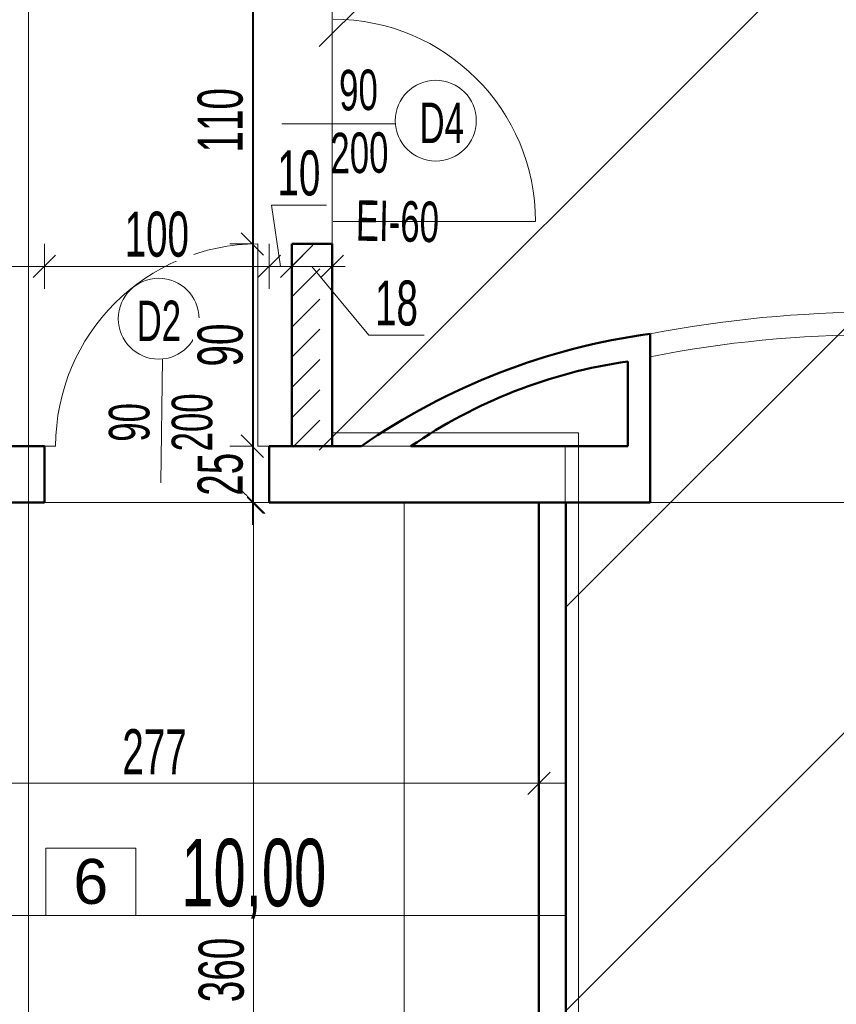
# Model space of a CAD drawing. Header units: millimetres. Extents: x 72202 to 304796, y 21658 to 519946.
# Tile 86 of 139: x 196107 to 196471, y 221560 to 221999. Entities that reach past the tile are written whole.
import ezdxf

# ---------------------------------------------------------------- set-up
doc = ezdxf.new("R2010")
doc.units = ezdxf.units.MM
doc.layers.get('0').update_dxf_attribs({"color": 253})
doc.layers.get('Defpoints').update_dxf_attribs({"color": 253})
for name, color, linetype, lineweight in [('DRZWI I OKNA OPISY', 253, 'Continuous', 9), ('kreskowanie', 253, 'Continuous', 5), ('linia - gruba - projektowana', 253, 'Continuous', 50), ('linia - kreskowanie', 253, 'Continuous', 5), ('linia - rzut - gruba - istn.', 253, 'Continuous', 50), ('LINIA CIENKA', 7, 'Continuous', 13), ('LINIA WYMIAROWANIE', 253, 'Continuous', 9), ('OPISY', 253, 'Continuous', 9)]:
    doc.layers.add(name, color=color, linetype=linetype, lineweight=lineweight)
doc.layers.add('LINIA-NIE DRUKOWAĆ', color=253, linetype='Continuous', lineweight=20, plot=False)
doc.styles.add('simplex', font='arial.ttf')
doc.styles.get("Standard").update_dxf_attribs({"font": 'ARIALN.TTF', "width": 0.75})
doc.dimstyles.new('sebek100', dxfattribs={"dimtxt": 17, "dimasz": 10, "dimexe": 10, "dimexo": 20, "dimgap": 4, "dimtad": 1, "dimrnd": 0.5, "dimtxsty": 'Standard', "dimblk": 'OBLIQUE', "dimcen": 8, "dimclre": 1, "dimazin": 0, "dimtm": 1e-09, "dimtfac": 1, "dimtix": 1, "dimtmove": 1, "dimatfit": 3, "dimldrblk": 'zas', "dimfxl": 10, "dimfxlon": 1, "dimtolj": 2, "dimlwd": -1, "dimlwe": -1, "dimarcsym": 0})

# ---------------------------------------------------------------- blocks, each defined once
blk = doc.blocks.new('_Oblique')
at = {"color": 0, "linetype": 'ByBlock', "lineweight": -2}
blk.add_line((-0.5, -0.5), (0.5, 0.5), dxfattribs=at)
blk = doc.blocks.new('*D404')
at = {"layer": 'Defpoints', "color": 0, "lineweight": -3, "ltscale": 4, "transparency": 16777216}
for p in [(196338.29, 221790.45), (196061.29, 221700.4), (196338.29, 221658.85)]:
    blk.add_point(p, dxfattribs=at)
at = {"layer": 'LINIA WYMIAROWANIE', "ltscale": 4, "transparency": 16777216}
for p, q in [((196061.29, 221668.85), (196061.29, 221648.85)), ((196338.29, 221668.85), (196338.29, 221648.85))]:
    blk.add_line(p, q, dxfattribs=at)
at = {"layer": 'LINIA WYMIAROWANIE', "color": 0, "ltscale": 4, "transparency": 16777216}
blk.add_line((196061.29, 221658.85), (196338.29, 221658.85), dxfattribs=at)
at = {"layer": 'LINIA WYMIAROWANIE', "color": 0, "ltscale": 4, "transparency": 16777216, "xscale": 10, "yscale": 10, "zscale": 10, "rotation": 180}
blk.add_blockref('_Oblique', (196061.29, 221658.85), dxfattribs=at)
at = {"layer": 'LINIA WYMIAROWANIE', "color": 0, "ltscale": 4, "transparency": 16777216, "xscale": 10, "yscale": 10, "zscale": 10}
blk.add_blockref('_Oblique', (196338.29, 221658.85), dxfattribs=at)
at = {"layer": 'LINIA WYMIAROWANIE', "color": 0, "lineweight": -3, "ltscale": 4, "transparency": 16777216, "insert": (196167.28, 221672.89), "char_height": 20, "attachment_point": 5, "bg_fill": 3, "box_fill_scale": 1.1, "bg_fill_color": 256, "bg_fill_true_color": 13158600, "bg_fill_transparency": 0}
blk.add_mtext('\\A2;277', dxfattribs=at)
blk = doc.blocks.new('zas')
blk = doc.blocks.new('*D408')
at = {"layer": 'Defpoints', "color": 0, "lineweight": -3, "ltscale": 4, "transparency": 16777216}
for p in [(196228.29, 222008.85), (196210.8, 221898.85), (196228.29, 221898.85)]:
    blk.add_point(p, dxfattribs=at)
at = {"layer": 'LINIA WYMIAROWANIE', "ltscale": 4, "transparency": 16777216}
for p, q in [((196210.8, 222008.85), (196200.8, 222008.85)), ((196210.8, 221898.85), (196200.8, 221898.85))]:
    blk.add_line(p, q, dxfattribs=at)
at = {"layer": 'LINIA WYMIAROWANIE', "color": 0, "ltscale": 4, "transparency": 16777216}
blk.add_line((196210.8, 222008.85), (196210.8, 221898.85), dxfattribs=at)
at = {"layer": 'LINIA WYMIAROWANIE', "color": 0, "ltscale": 4, "transparency": 16777216, "xscale": 10, "yscale": 10, "zscale": 10}
for p, rotation in [((196210.8, 222008.85), 90), ((196210.8, 221898.85), 270)]:
    blk.add_blockref('_Oblique', p, dxfattribs=dict(at, rotation=rotation))
at = {"layer": 'LINIA WYMIAROWANIE', "color": 0, "lineweight": -3, "ltscale": 4, "transparency": 16777216, "insert": (196196.59, 221953.85), "char_height": 20, "attachment_point": 5, "rotation": 90, "bg_fill": 3, "box_fill_scale": 1.1, "bg_fill_color": 256, "bg_fill_true_color": 13158600, "bg_fill_transparency": 0}
blk.add_mtext('\\A2;110', dxfattribs=at)
blk = doc.blocks.new('*D409')
at = {"layer": 'Defpoints', "color": 0, "lineweight": -3, "ltscale": 4, "transparency": 16777216}
for p in [(196228.29, 221898.85), (196210.8, 221808.85), (196228.29, 221808.85)]:
    blk.add_point(p, dxfattribs=at)
at = {"layer": 'LINIA WYMIAROWANIE', "ltscale": 4, "transparency": 16777216}
for p, q in [((196210.8, 221898.85), (196200.8, 221898.85)), ((196210.8, 221808.85), (196200.8, 221808.85))]:
    blk.add_line(p, q, dxfattribs=at)
at = {"layer": 'LINIA WYMIAROWANIE', "color": 0, "ltscale": 4, "transparency": 16777216}
blk.add_line((196210.8, 221898.85), (196210.8, 221808.85), dxfattribs=at)
at = {"layer": 'LINIA WYMIAROWANIE', "color": 0, "ltscale": 4, "transparency": 16777216, "xscale": 10, "yscale": 10, "zscale": 10}
for p, rotation in [((196210.8, 221898.85), 90), ((196210.8, 221808.85), 270)]:
    blk.add_blockref('_Oblique', p, dxfattribs=dict(at, rotation=rotation))
at = {"layer": 'LINIA WYMIAROWANIE', "color": 0, "lineweight": -3, "ltscale": 4, "transparency": 16777216, "insert": (196196.59, 221853.85), "char_height": 20, "attachment_point": 5, "rotation": 90, "bg_fill": 3, "box_fill_scale": 1.1, "bg_fill_color": 256, "bg_fill_true_color": 13158600, "bg_fill_transparency": 0}
blk.add_mtext('\\A2;90', dxfattribs=at)
blk = doc.blocks.new('*D410')
at = {"layer": 'Defpoints', "color": 0, "lineweight": -3, "ltscale": 4, "transparency": 16777216}
for p in [(196228.29, 221808.85), (196210.8, 221783.85), (196269.64, 221783.85)]:
    blk.add_point(p, dxfattribs=at)
at = {"layer": 'LINIA WYMIAROWANIE', "color": 0, "ltscale": 4, "transparency": 16777216}
for p, q in [((196210.8, 221808.85), (196210.8, 221818.85)), ((196210.8, 221808.85), (196210.8, 221783.85)), ((196210.8, 221783.85), (196210.8, 221773.85))]:
    blk.add_line(p, q, dxfattribs=at)
at = {"layer": 'LINIA WYMIAROWANIE', "ltscale": 4, "transparency": 16777216}
for p, q in [((196210.8, 221808.85), (196200.8, 221808.85)), ((196220.8, 221783.85), (196200.8, 221783.85))]:
    blk.add_line(p, q, dxfattribs=at)
at = {"layer": 'LINIA WYMIAROWANIE', "color": 0, "ltscale": 4, "transparency": 16777216, "xscale": 10, "yscale": 10, "zscale": 10}
for p, rotation in [((196210.8, 221808.85), 270), ((196210.8, 221783.85), 90)]:
    blk.add_blockref('_Oblique', p, dxfattribs=dict(at, rotation=rotation))
at = {"layer": 'LINIA WYMIAROWANIE', "color": 0, "lineweight": -3, "ltscale": 4, "transparency": 16777216, "insert": (196196.59, 221796.35), "char_height": 20, "attachment_point": 5, "rotation": 90, "bg_fill": 3, "box_fill_scale": 1.1, "bg_fill_color": 256, "bg_fill_true_color": 13158600, "bg_fill_transparency": 0}
blk.add_mtext('\\A2;25', dxfattribs=at)
blk = doc.blocks.new('*D411')
at = {"layer": 'Defpoints', "color": 0, "lineweight": -3, "ltscale": 4, "transparency": 16777216}
for p in [(196269.64, 221783.85), (196211.29, 221423.85), (196259.93, 221423.85)]:
    blk.add_point(p, dxfattribs=at)
at = {"layer": 'LINIA WYMIAROWANIE', "ltscale": 4, "transparency": 16777216}
for p, q in [((196221.29, 221783.85), (196201.29, 221783.85)), ((196221.29, 221423.85), (196201.29, 221423.85))]:
    blk.add_line(p, q, dxfattribs=at)
at = {"layer": 'LINIA WYMIAROWANIE', "color": 0, "ltscale": 4, "transparency": 16777216}
blk.add_line((196211.29, 221783.85), (196211.29, 221423.85), dxfattribs=at)
at = {"layer": 'LINIA WYMIAROWANIE', "color": 0, "ltscale": 4, "transparency": 16777216, "xscale": 10, "yscale": 10, "zscale": 10}
for p, rotation in [((196211.29, 221783.85), 90), ((196211.29, 221423.85), 270)]:
    blk.add_blockref('_Oblique', p, dxfattribs=dict(at, rotation=rotation))
at = {"layer": 'LINIA WYMIAROWANIE', "color": 0, "lineweight": -3, "ltscale": 4, "transparency": 16777216, "insert": (196197.08, 221575.74), "char_height": 20, "attachment_point": 5, "rotation": 90, "bg_fill": 3, "box_fill_scale": 1.1, "bg_fill_color": 256, "bg_fill_true_color": 13158600, "bg_fill_transparency": 0}
blk.add_mtext('\\A2;360', dxfattribs=at)
blk = doc.blocks.new('*D434')
at = {"layer": 'Defpoints', "color": 0, "lineweight": -3, "ltscale": 4, "transparency": 16777216}
for p in [(196118.29, 221888.85), (195727.29, 221796.35), (196118.29, 221796.35)]:
    blk.add_point(p, dxfattribs=at)
at = {"layer": 'LINIA WYMIAROWANIE', "ltscale": 4, "transparency": 16777216}
for p, q in [((195727.29, 221878.85), (195727.29, 221898.85)), ((196118.29, 221878.85), (196118.29, 221898.85))]:
    blk.add_line(p, q, dxfattribs=at)
at = {"layer": 'LINIA WYMIAROWANIE', "color": 0, "ltscale": 4, "transparency": 16777216}
blk.add_line((195727.29, 221888.85), (196118.29, 221888.85), dxfattribs=at)
at = {"layer": 'LINIA WYMIAROWANIE', "color": 0, "ltscale": 4, "transparency": 16777216, "xscale": 10, "yscale": 10, "zscale": 10, "rotation": 180}
blk.add_blockref('_Oblique', (195727.29, 221888.85), dxfattribs=at)
at = {"layer": 'LINIA WYMIAROWANIE', "color": 0, "ltscale": 4, "transparency": 16777216, "xscale": 10, "yscale": 10, "zscale": 10}
blk.add_blockref('_Oblique', (196118.29, 221888.85), dxfattribs=at)
at = {"layer": 'LINIA WYMIAROWANIE', "color": 0, "lineweight": -3, "ltscale": 4, "transparency": 16777216, "insert": (195922.79, 221903.06), "char_height": 20, "attachment_point": 5, "bg_fill": 3, "box_fill_scale": 1.1, "bg_fill_color": 256, "bg_fill_true_color": 13158600, "bg_fill_transparency": 0}
blk.add_mtext('\\A2;391', dxfattribs=at)
blk = doc.blocks.new('*D435')
at = {"layer": 'Defpoints', "color": 0, "lineweight": -3, "ltscale": 4, "transparency": 16777216}
for p in [(196218.29, 221888.85), (196118.29, 221796.35), (196218.29, 221796.35)]:
    blk.add_point(p, dxfattribs=at)
at = {"layer": 'LINIA WYMIAROWANIE', "ltscale": 4, "transparency": 16777216}
for p, q in [((196118.29, 221878.85), (196118.29, 221898.85)), ((196218.29, 221878.85), (196218.29, 221898.85))]:
    blk.add_line(p, q, dxfattribs=at)
at = {"layer": 'LINIA WYMIAROWANIE', "color": 0, "ltscale": 4, "transparency": 16777216}
blk.add_line((196118.29, 221888.85), (196218.29, 221888.85), dxfattribs=at)
at = {"layer": 'LINIA WYMIAROWANIE', "color": 0, "ltscale": 4, "transparency": 16777216, "xscale": 10, "yscale": 10, "zscale": 10, "rotation": 180}
blk.add_blockref('_Oblique', (196118.29, 221888.85), dxfattribs=at)
at = {"layer": 'LINIA WYMIAROWANIE', "color": 0, "ltscale": 4, "transparency": 16777216, "xscale": 10, "yscale": 10, "zscale": 10}
blk.add_blockref('_Oblique', (196218.29, 221888.85), dxfattribs=at)
at = {"layer": 'LINIA WYMIAROWANIE', "color": 0, "lineweight": -3, "ltscale": 4, "transparency": 16777216, "insert": (196168.29, 221903.06), "char_height": 20, "attachment_point": 5, "bg_fill": 3, "box_fill_scale": 1.1, "bg_fill_color": 256, "bg_fill_true_color": 13158600, "bg_fill_transparency": 0}
blk.add_mtext('\\A2;100', dxfattribs=at)
blk = doc.blocks.new('*D436')
at = {"layer": 'Defpoints', "color": 0, "lineweight": -3, "ltscale": 4, "transparency": 16777216}
for p in [(196228.29, 221888.85), (196228.29, 221815.85), (196218.29, 221796.35)]:
    blk.add_point(p, dxfattribs=at)
at = {"layer": 'LINIA WYMIAROWANIE', "color": 0, "ltscale": 4, "transparency": 16777216}
for p, q in [((196223.29, 221888.85), (196219.29, 221916.08)), ((196219.29, 221916.08), (196243.71, 221916.08)), ((196218.29, 221888.85), (196228.29, 221888.85))]:
    blk.add_line(p, q, dxfattribs=at)
at = {"layer": 'LINIA WYMIAROWANIE', "ltscale": 4, "transparency": 16777216}
for p, q in [((196218.29, 221878.85), (196218.29, 221898.85)), ((196228.29, 221878.85), (196228.29, 221898.85))]:
    blk.add_line(p, q, dxfattribs=at)
at = {"layer": 'LINIA WYMIAROWANIE', "color": 0, "ltscale": 4, "transparency": 16777216, "xscale": 10, "yscale": 10, "zscale": 10, "rotation": 180}
blk.add_blockref('_Oblique', (196218.29, 221888.85), dxfattribs=at)
at = {"layer": 'LINIA WYMIAROWANIE', "color": 0, "ltscale": 4, "transparency": 16777216, "xscale": 10, "yscale": 10, "zscale": 10}
blk.add_blockref('_Oblique', (196228.29, 221888.85), dxfattribs=at)
at = {"layer": 'LINIA WYMIAROWANIE', "color": 0, "lineweight": -3, "ltscale": 4, "transparency": 16777216, "insert": (196231.5, 221930.29), "char_height": 20, "attachment_point": 5, "bg_fill": 3, "box_fill_scale": 1.1, "bg_fill_color": 256, "bg_fill_true_color": 13158600, "bg_fill_transparency": 0}
blk.add_mtext('\\A2;10', dxfattribs=at)
blk = doc.blocks.new('*D464')
at = {"layer": 'Defpoints', "color": 0, "lineweight": -3, "ltscale": 4, "transparency": 16777216}
for p in [(196246.29, 221888.85), (196228.29, 221874.75), (196246.29, 221874.75)]:
    blk.add_point(p, dxfattribs=at)
at = {"layer": 'LINIA WYMIAROWANIE', "ltscale": 4, "transparency": 16777216}
for p, q in [((196228.29, 221888.85), (196228.29, 221898.85)), ((196246.29, 221888.85), (196246.29, 221898.85))]:
    blk.add_line(p, q, dxfattribs=at)
at = {"layer": 'LINIA WYMIAROWANIE', "color": 0, "ltscale": 4, "transparency": 16777216}
for p, q in [((196228.29, 221888.85), (196246.29, 221888.85)), ((196237.29, 221888.85), (196262.65, 221858.21)), ((196262.65, 221858.21), (196287.15, 221858.21))]:
    blk.add_line(p, q, dxfattribs=at)
at = {"layer": 'LINIA WYMIAROWANIE', "color": 0, "ltscale": 4, "transparency": 16777216, "xscale": 10, "yscale": 10, "zscale": 10, "rotation": 180}
blk.add_blockref('_Oblique', (196228.29, 221888.85), dxfattribs=at)
at = {"layer": 'LINIA WYMIAROWANIE', "color": 0, "ltscale": 4, "transparency": 16777216, "xscale": 10, "yscale": 10, "zscale": 10}
blk.add_blockref('_Oblique', (196246.29, 221888.85), dxfattribs=at)
at = {"layer": 'LINIA WYMIAROWANIE', "color": 0, "lineweight": -3, "ltscale": 4, "transparency": 16777216, "insert": (196274.9, 221872.42), "char_height": 20, "attachment_point": 5, "bg_fill": 3, "box_fill_scale": 1.1, "bg_fill_color": 256, "bg_fill_true_color": 13158600, "bg_fill_transparency": 0}
blk.add_mtext('\\A2;18', dxfattribs=at)

msp = doc.modelspace()

# ---------------------------------------------------------------- hatches: boundary and pattern name
at = {"layer": 'kreskowanie'}
h = msp.add_hatch(dxfattribs=at)
h.set_pattern_fill('ANSI31', color=256, scale=3)
h.set_pattern_definition([(45, (0, -0.601), (-6.7351921, 6.7351921), [])])
h.paths.add_polyline_path([(196045.914, 222190.125), (196033.984, 222188.833), (196051.53, 222026.846), (196112.783, 222026.846), (196112.783, 222038.846), (196062.3, 222038.846)])
h.paths.add_polyline_path([(196228.783, 222038.846), (196222.783, 222038.846), (196222.783, 222026.846), (196228.783, 222026.846), (196228.783, 222008.245), (196240.783, 222008.245), (196240.783, 222008.846), (196240.783, 222211.233), (196228.783, 222209.933)])
h.paths.add_polyline_path([(196228.783, 221808.245), (196240.783, 221808.245), (196240.783, 221898.245), (196228.783, 221898.245)])
at = {"layer": 'linia - kreskowanie'}
h = msp.add_hatch(dxfattribs=at)
h.set_pattern_fill('ANSI31', color=8, scale=40)
h.set_pattern_definition([(45, (56619.7, 32256.06), (-89.80256, 89.80256), [])])
h.paths.add_polyline_path([(198832.725, 222178.761), (198839.81, 222204.675), (199063.501, 222228.904), (198963.029, 223156.479), (196035.652, 222839.393), (196103.818, 222210.074), (196240.541, 222224.884), (196240.459, 221997.338), (196240.459, 221796.737), (196350.333, 221796.737), (196350.333, 221138.737), (199068.086, 221138.737), (199068.086, 221771.737), (198833.148, 221771.737)])

# ---------------------------------------------------------------- linework, layer by layer
at = {"layer": 'DRZWI I OKNA OPISY'}
msp.add_line((196170.085, 221792.489), (196170.857, 221847.655), dxfattribs=at)
for centre in [(196292.394, 221953.704), (196169.131, 221865.572)]:
    msp.add_circle(centre, 18, dxfattribs=at)
at = {"layer": 'linia - gruba - projektowana'}
for p, q in [((196387.792, 221783.846), (196387.792, 221858.846)), ((196377.792, 221808.846), (196377.792, 221846.573)), ((195793.292, 221808.846), (196118.292, 221808.846)), ((196218.292, 221808.846), (196259.292, 221808.846)), ((196281.333, 221808.846), (196377.792, 221808.846)), ((195818.292, 221783.846), (196118.292, 221783.846)), ((196218.292, 221783.846), (196387.792, 221783.846)), ((196338.292, 221176.846), (196338.292, 221783.846)), ((196350.292, 221150.846), (196350.292, 221783.846))]:
    msp.add_line(p, q, dxfattribs=at)
for points in [[(196118.292, 221783.846), (196118.292, 221808.846)], [(196218.292, 221783.846), (196218.292, 221808.846)]]:
    msp.add_lwpolyline(points, dxfattribs=at)
for centre, radius, start, end in [((196427.33, 221567.112), 294.4, 97.71802, 124.80451), ((196410.234, 221621.452), 227.447, 98.20038, 124.52258)]:
    msp.add_arc(centre, radius, start, end, dxfattribs=at)
at = {"layer": 'linia - rzut - gruba - istn.', "color": 7, "ltscale": 1.2}
for p, q in [((196228.292, 221898.846), (196246.292, 221898.846)), ((196228.292, 221898.846), (196228.292, 221808.846)), ((196246.299, 221898.844), (196246.299, 221808.844))]:
    msp.add_line(p, q, dxfattribs=at)
at = {"layer": 'LINIA CIENKA'}
for p, q in [((196246.299, 221898.846), (196246.299, 221908.846)), ((196246.783, 221908.846), (196336.783, 221908.846)), ((196213.292, 221808.846), (196213.292, 221898.846)), ((196118.292, 221808.846), (196123.292, 221808.846)), ((196218.292, 221808.846), (196213.292, 221808.846)), ((196278.292, 221482.846), (196278.292, 221783.846))]:
    msp.add_line(p, q, dxfattribs=at)
msp.add_lwpolyline([(198975.828, 223169.34), (196041.492, 222851.501), (196109.658, 222222.182), (196246.381, 222236.991), (196246.299, 222009.445), (196246.299, 222009.445), (196246.299, 221808.844), (196355.808, 221808.844), (196355.808, 221150.844), (199073.926, 221150.844), (199073.926, 221783.844), (198838.988, 221783.844), (198838.86, 221907.081)], dxfattribs=at)
for centre, start, end in [((196246.783, 221908.846), 0, 90), ((196213.292, 221808.846), 90, 180)]:
    msp.add_arc(centre, 90, start, end, dxfattribs=at)
at = {"layer": 'LINIA-NIE DRUKOWAĆ'}
for p, q in [((196252.047, 221888.846), (194596.276, 221888.846)), ((196350.292, 221658.846), (194433.292, 221658.846)), ((196350.292, 221600.024), (194608.852, 221600.024))]:
    msp.add_line(p, q, dxfattribs=at)
for points in [[(198970.028, 223169.341), (196035.692, 222851.502), (196103.858, 222222.183), (196246.623, 222236.99), (196246.292, 222009.443), (196246.292, 222009.146), (196246.299, 221808.846), (196350.008, 221808.846), (196350.008, 221150.846), (199068.126, 221150.846), (199068.126, 221783.846), (198833.188, 221783.846), (198832.766, 222190.869), (198839.85, 222216.783), (199063.541, 222241.013), (198963.069, 223168.587)], [(195818.292, 221783.846), (195818.292, 221218.846), (195844.292, 221218.846), (195844.292, 221166.846), (195844.292, 221150.846), (196274.292, 221150.846), (196274.292, 221176.846), (196338.292, 221176.846), (196338.292, 221783.846), (195818.292, 221783.846)], [(196350.292, 221783.846), (196387.792, 221783.846), (196625.292, 221783.846), (196625.292, 221605.846), (196880.292, 221605.846), (196880.292, 221345.846), (196625.292, 221345.846), (196625.292, 221150.846), (196350.292, 221150.846), (196350.292, 221783.846)]]:
    msp.add_lwpolyline(points, dxfattribs=at)
for points in [[(198957.55, 223161.975), (196042.103, 222846.182), (196108.977, 222228.793), (196246.383, 222243.676), (196246.292, 222009.443), (196246.299, 221814.844), (196355.808, 221814.844), (196355.808, 221156.844), (199061.926, 221156.844), (199061.926, 221777.844), (198826.994, 221777.844), (198826.565, 222191.671), (198834.94, 222222.307), (199056.73, 222246.331)], [(196338.292, 221783.846), (196061.292, 221783.846), (196061.292, 221423.846), (196338.262, 221423.846)]]:
    msp.add_lwpolyline(points, close=True, dxfattribs=at)
for radius, start, end in [(525, 79.01942, 100.98058), (515, 78.80348, 101.19652)]:
    msp.add_arc((196487.792, 221343.457), radius, start, end, dxfattribs=at)
at = {"layer": 'OPISY'}
for points in [[(196118.934, 221630.024), (196118.934, 221600.024), (196158.934, 221600.024), (196158.934, 221630.024)], [(196118.964, 221629.933), (196118.964, 221599.933), (196158.964, 221599.933), (196158.964, 221629.933)]]:
    msp.add_lwpolyline(points, close=True, dxfattribs=at)

# ---------------------------------------------------------------- texts
at = {"layer": 'DRZWI I OKNA OPISY', "char_height": 18, "width": 130, "attachment_point": 5}
for s, insert, rotation in [('90', (196258.014, 221967.247), 0.87076), ('D4 ', (196295.039, 221952.739), 0), ('EI-60', (196275.351, 221908.846), 358.9011), ('D2 ', (196169.217, 221864.608), 0), ('200', (196184.07, 221819.428), 90), ('90', (196156.108, 221819.428), 90)]:
    msp.add_mtext(s, dxfattribs=dict(at, insert=insert, rotation=rotation))
at = {"layer": 'LINIA-NIE DRUKOWAĆ', "insert": (196179.186, 221634.108), "char_height": 30, "width": 125.07, "attachment_point": 1}
msp.add_mtext('\\pt120;10,00', dxfattribs=at)
at = {"layer": 'OPISY', "insert": (196138.934, 221615.024), "char_height": 20, "width": 40, "attachment_point": 5, "style": 'simplex'}
msp.add_mtext('6', dxfattribs=at)

# ---------------------------------------------------------------- next in the draw order: dimensions: what is measured, and where the dimension line sits
at = {"layer": 'LINIA WYMIAROWANIE', "lineweight": -3, "ltscale": 4}
dim = msp.add_linear_dim(base=(196338.292, 221658.846), p1=(196061.292, 221700.401), p2=(196338.292, 221790.447), dimstyle='sebek100', override={"dimtxt": 20, "dimrnd": 0, "dimclre": 256, "dimtfill": 1, "dimarcsym": 2}, dxfattribs=at)
dim.commit()
dim.dimension.update_dxf_attribs({"geometry": '*D404', "text_midpoint": (196167.276, 221658.846), "dimtype": 160})

# ---------------------------------------------------------------- next in the draw order: linework, layer by layer
at = {"layer": 'LINIA-NIE DRUKOWAĆ'}
for p, q in [((196111.292, 221020.846), (196111.292, 222419.612)), ((196211.292, 221020.846), (196211.292, 222419.612))]:
    msp.add_line(p, q, dxfattribs=at)

# ---------------------------------------------------------------- next in the draw order: dimensions: what is measured, and where the dimension line sits
at = {"layer": 'LINIA WYMIAROWANIE', "lineweight": -3, "ltscale": 4}
dim = msp.add_linear_dim(base=(196210.801, 221898.846), p1=(196228.292, 222008.846), p2=(196228.292, 221898.846), angle=90, dimstyle='sebek100', override={"dimtxt": 20, "dimrnd": 0, "dimclre": 256, "dimtfill": 1, "dimarcsym": 2}, dxfattribs=at)
dim.commit()
dim.dimension.update_dxf_attribs({"geometry": '*D408', "text_midpoint": (196196.59, 221953.846)})
dim = msp.add_linear_dim(base=(196118.292, 221888.846), p1=(195727.292, 221796.346), p2=(196118.292, 221796.346), dimstyle='sebek100', override={"dimtxt": 20, "dimrnd": 0, "dimclre": 256, "dimtfill": 1, "dimarcsym": 2}, dxfattribs=at)
dim.commit()
dim.dimension.update_dxf_attribs({"geometry": '*D434', "text_midpoint": (195922.792, 221903.057)})

# ---------------------------------------------------------------- next in the draw order: linework, layer by layer
at = {"layer": 'DRZWI I OKNA OPISY'}
msp.add_line((196223.938, 221952.252), (196274.448, 221952.312), dxfattribs=at)

# ---------------------------------------------------------------- next in the draw order: dimensions: what is measured, and where the dimension line sits
at = {"layer": 'LINIA WYMIAROWANIE', "lineweight": -3, "ltscale": 4}
dim = msp.add_linear_dim(base=(196210.801, 221808.846), p1=(196228.292, 221898.846), p2=(196228.292, 221808.846), angle=90, dimstyle='sebek100', override={"dimtxt": 20, "dimrnd": 0, "dimclre": 256, "dimtfill": 1, "dimarcsym": 2}, dxfattribs=at)
dim.commit()
dim.dimension.update_dxf_attribs({"geometry": '*D409', "text_midpoint": (196196.59, 221853.846)})

# ---------------------------------------------------------------- next in the draw order: dimensions: what is measured, and where the dimension line sits
dim = msp.add_linear_dim(base=(196210.801, 221783.846), p1=(196228.292, 221808.846), p2=(196269.637, 221783.846), angle=90, dimstyle='sebek100', override={"dimtxt": 20, "dimrnd": 0, "dimclre": 256, "dimtfill": 1, "dimarcsym": 2}, dxfattribs=at)
dim.commit()
dim.dimension.update_dxf_attribs({"geometry": '*D410', "text_midpoint": (196196.59, 221796.346)})

# ---------------------------------------------------------------- next in the draw order: dimensions: what is measured, and where the dimension line sits
dim = msp.add_linear_dim(base=(196218.292, 221888.846), p1=(196118.292, 221796.346), p2=(196218.292, 221796.346), dimstyle='sebek100', override={"dimtxt": 20, "dimrnd": 0, "dimclre": 256, "dimtfill": 1, "dimarcsym": 2}, dxfattribs=at)
dim.commit()
dim.dimension.update_dxf_attribs({"geometry": '*D435', "text_midpoint": (196168.292, 221903.057)})
dim = msp.add_linear_dim(base=(196211.292, 221423.846), p1=(196269.637, 221783.846), p2=(196259.927, 221423.846), angle=90, dimstyle='sebek100', override={"dimtxt": 20, "dimrnd": 0, "dimclre": 256, "dimtfill": 1, "dimarcsym": 2}, dxfattribs=at)
dim.commit()
dim.dimension.update_dxf_attribs({"geometry": '*D411', "text_midpoint": (196211.292, 221575.736), "dimtype": 160})

# ---------------------------------------------------------------- next in the draw order: dimensions: what is measured, and where the dimension line sits
dim = msp.add_linear_dim(base=(196228.292, 221888.846), p1=(196218.292, 221796.346), p2=(196228.292, 221815.853), dimstyle='sebek100', override={"dimtxt": 20, "dimrnd": 0, "dimclre": 256, "dimtfill": 1, "dimarcsym": 2}, dxfattribs=at)
dim.commit()
dim.dimension.update_dxf_attribs({"geometry": '*D436', "text_midpoint": (196223.292, 221916.078), "dimtype": 160})

# ---------------------------------------------------------------- next in the draw order: linework, layer by layer
at = {"layer": 'LINIA CIENKA', "lineweight": -3, "ltscale": 4}
for p, q in [((196228.499, 221814.231), (196228.499, 221808.545)), ((196228.292, 221808.846), (196246.292, 221808.846))]:
    msp.add_line(p, q, dxfattribs=at)

# ---------------------------------------------------------------- next in the draw order: texts
at = {"layer": 'DRZWI I OKNA OPISY', "insert": (196258.439, 221939.289), "char_height": 18, "width": 130, "attachment_point": 5, "rotation": 0.87076}
msp.add_mtext('200', dxfattribs=at)

# ---------------------------------------------------------------- next in the draw order: dimensions: what is measured, and where the dimension line sits
at = {"layer": 'LINIA WYMIAROWANIE', "lineweight": -3, "ltscale": 4}
dim = msp.add_linear_dim(base=(196246.292, 221888.846), p1=(196228.292, 221874.747), p2=(196246.292, 221874.747), dimstyle='sebek100', override={"dimtxt": 20, "dimrnd": 0, "dimclre": 256, "dimtfill": 1, "dimarcsym": 2}, dxfattribs=at)
dim.commit()
dim.dimension.update_dxf_attribs({"geometry": '*D464', "text_midpoint": (196266.653, 221858.207), "dimtype": 160})

doc.saveas('drawing.dxf')
